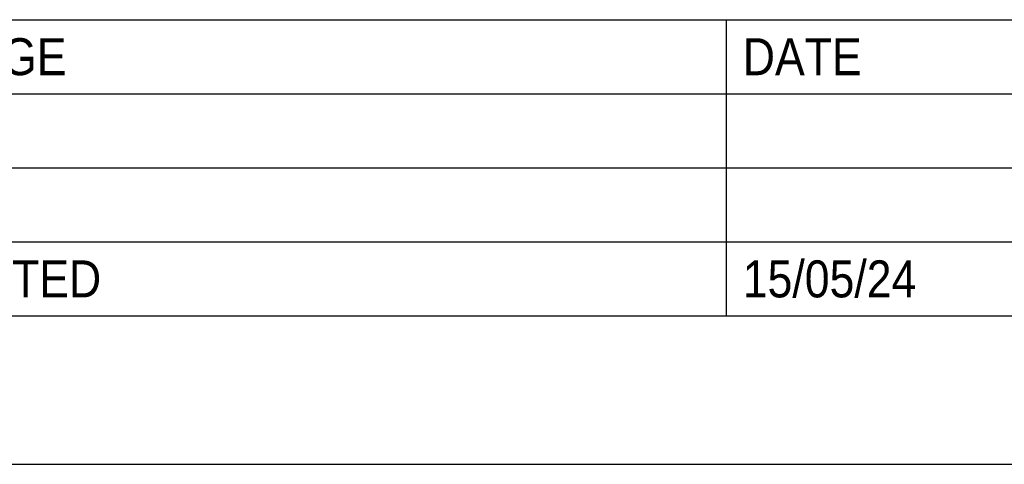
# Model space of a CAD drawing. Header units: millimetres. Extents: x 0 to 5600, y -1552 to 3960.
# Tile 71 of 199: x 3191 to 3722, y 0 to 240. Entities that reach past the tile are written whole.
import ezdxf

# ---------------------------------------------------------------- set-up
doc = ezdxf.new("R2010")
doc.units = ezdxf.units.MM
doc.header["$LTSCALE"] = 308
doc.layers.get('0').update_dxf_attribs({"linetype": 'CONTINUOUS'})
doc.styles.get("Standard").update_dxf_attribs({"font": 'txt', "width": 0.9})

msp = doc.modelspace()

# ---------------------------------------------------------------- linework, layer by layer
at = {"color": 2, "linetype": 'Continuous'}
for p, q in [((2995.87, 240.15), (3974.54, 240.15)), ((3571.87, 240.15), (3571.87, 80.15)), ((2995.87, 200.15), (3974.54, 200.15)), ((2995.87, 160.15), (3974.54, 160.15)), ((2995.87, 120.15), (3974.54, 120.15)), ((2995.87, 80.15), (3974.54, 80.15))]:
    msp.add_line(p, q, dxfattribs=at)
at = {"color": 7, "linetype": 'Continuous'}
for p, q in [((5506.67, 80), (80, 80)), ((0, 0), (5600, 0))]:
    msp.add_line(p, q, dxfattribs=at)

# ---------------------------------------------------------------- texts
at = {"color": 2, "linetype": 'Continuous', "char_height": 20, "attachment_point": 1, "line_spacing_factor": 0.9}
for s, insert, width in [('CHANGE', (3112.87, 230.15), 108), ('DATE', (3580.87, 230.15), 72), ('15/05/24', (3580.87, 110.15), 144), (' CREATED', (3112.87, 110.15), 144)]:
    msp.add_mtext(s, dxfattribs=dict(at, insert=insert, width=width))

doc.saveas('drawing.dxf')
